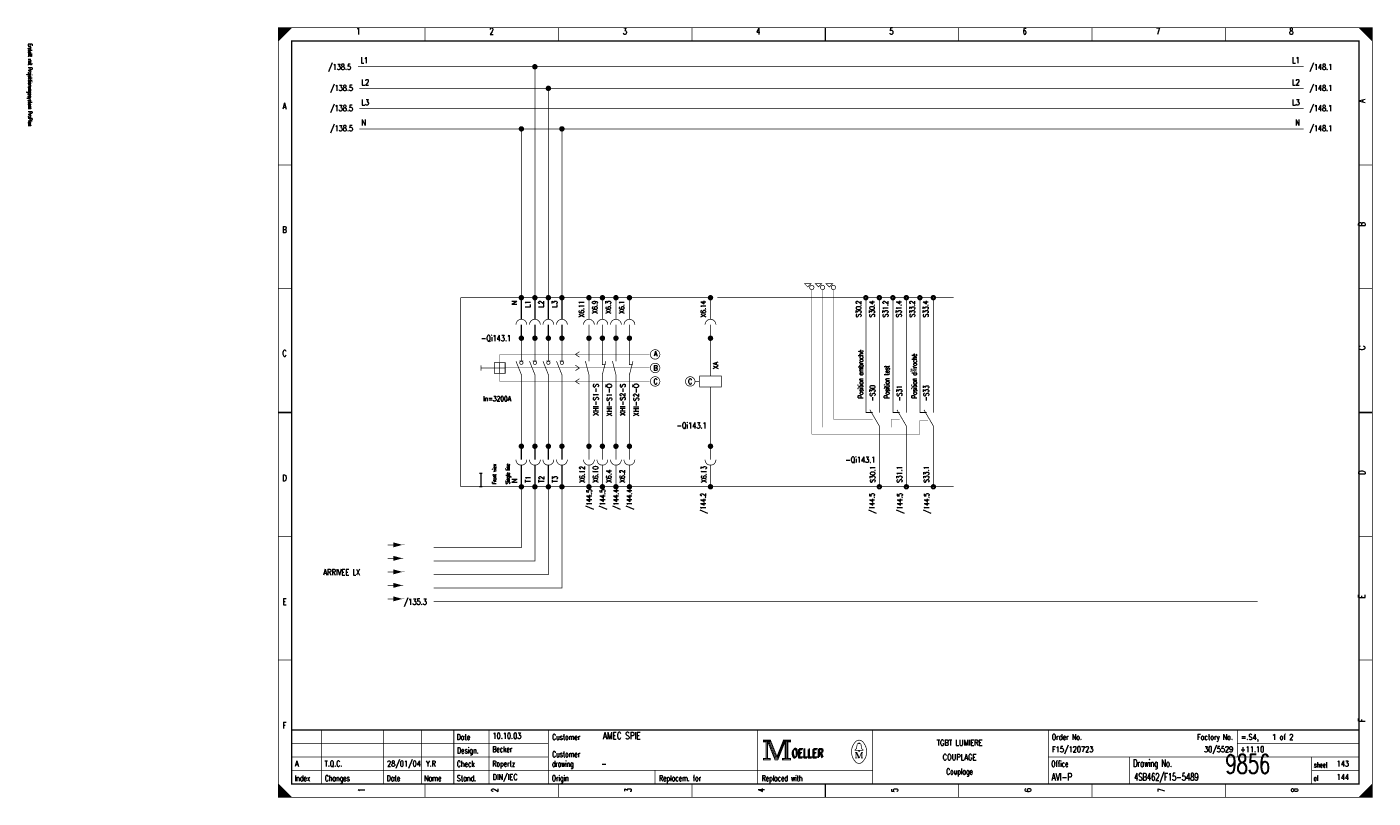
# Model space of a CAD drawing. Header units: centimetres. Extents: x 0 to 491, y -1040 to 69.
# Tile 86 of 181: x 141 to 191, y -560 to -531. Entities that reach past the tile are written whole.
import ezdxf
from ezdxf.enums import TextEntityAlignment as Align

# ---------------------------------------------------------------- set-up
doc = ezdxf.new("R2010")
doc.units = ezdxf.units.CM
doc.header["$MEASUREMENT"] = 0
doc.linetypes.add('GESTRICHELT', pattern=[3.75, 3, -0.75])
doc.linetypes.add('STRICH-PUNKT', pattern=[4.7, 3, -0.75, 0.2, -0.75])
doc.layers.get('0').update_dxf_attribs({"color": 9, "linetype": 'CONTINUOUS'})
doc.styles.get("Standard").update_dxf_attribs({"font": 'romans.shx', "bigfont": 'TXT.shx'})

# ---------------------------------------------------------------- blocks, each defined once
blk = doc.blocks.new('BCIRCLE_FILLED')
at = {"color": 0, "linetype": 'Continuous', "const_width": 1, "flags": 128}
blk.add_lwpolyline([(0.5, 0, 1), (-0.5, 0, 1)], format="xyb", close=True, dxfattribs=at)

msp = doc.modelspace()

# ---------------------------------------------------------------- linework, layer by layer
at = {"color": 0, "const_width": 0.025, "flags": 128}
for points in [[(150, -545.75), (150, -531.5), (190.5, -531.5), (190.5, -560), (150, -560), (150, -545.75)], [(150, -531.5), (150.5, -531.5), (150, -532), (150, -531.5)], [(150.025, -531.5), (150.025, -531.975), (150.05, -531.95), (150.05, -531.5), (150.075, -531.5), (150.075, -531.925), (150.1, -531.9), (150.1, -531.5), (150.125, -531.5), (150.125, -531.875), (150.15, -531.85), (150.15, -531.5), (150.175, -531.5), (150.175, -531.825), (150.2, -531.8)], [(150.2, -531.8), (150.2, -531.5), (150.225, -531.5), (150.225, -531.775), (150.25, -531.75), (150.25, -531.5), (150.275, -531.5), (150.275, -531.725), (150.3, -531.7), (150.3, -531.5), (150.325, -531.5), (150.325, -531.675), (150.35, -531.65), (150.35, -531.5), (150.375, -531.5)], [(150.375, -531.5), (150.375, -531.625), (150.4, -531.6), (150.4, -531.5), (150.425, -531.5), (150.425, -531.575), (150.45, -531.55), (150.45, -531.5), (150.475, -531.5), (150.475, -531.525)], [(190, -531.5), (190.5, -532), (190.475, -531.975), (190.475, -531.5), (190.45, -531.5), (190.45, -531.95), (190.425, -531.925), (190.425, -531.5), (190.4, -531.5), (190.4, -531.9), (190.375, -531.875), (190.375, -531.5), (190.35, -531.5), (190.35, -531.85), (190.325, -531.825)], [(190.15, -531.65), (190.15, -531.5), (190.125, -531.5), (190.125, -531.625), (190.1, -531.6), (190.1, -531.5), (190.075, -531.5), (190.075, -531.575), (190.05, -531.55), (190.05, -531.5), (190.025, -531.5), (190.025, -531.525)], [(190.325, -531.825), (190.325, -531.5), (190.3, -531.5), (190.3, -531.8), (190.275, -531.775), (190.275, -531.5), (190.25, -531.5), (190.25, -531.75), (190.225, -531.725), (190.225, -531.5), (190.2, -531.5), (190.2, -531.7), (190.175, -531.675), (190.175, -531.5), (190.15, -531.5)], [(187.95, -532.95), (152.95, -532.95)], [(159.5, -532.95), (159.5, -541.5)], [(187.95, -533.75), (153, -533.75)], [(160, -533.75), (160, -541.5)], [(187.95, -534.5), (153, -534.5)], [(187.95, -535.25), (153, -535.25)], [(159, -535.25), (159, -541.5)], [(160.5, -535.25), (160.5, -541.5)], [(169.6, -541.1), (169.725, -540.975), (169.475, -540.975), (169.6, -541.1)], [(170, -541.1), (170.125, -540.975), (169.875, -540.975), (170, -541.1)], [(170.4, -541.1), (170.525, -540.975), (170.275, -540.975), (170.4, -541.1)], [(158.2, -543.9), (158.2, -544.3), (158.2, -544.1), (158, -544.1), (158.4, -544.1)], [(161.37, -543.85), (161.5, -544.35), (161.5, -545.1)], [(162.125, -543.85), (161.995, -544.35), (161.995, -545.1)], [(162, -543.85), (162, -543.975), (162.125, -543.975)], [(162.37, -543.85), (162.5, -544.35), (162.5, -545.1)], [(163.13, -543.85), (163, -544.35), (163, -545.1)], [(163, -543.85), (163, -543.975), (163.125, -543.975)], [(166, -544.4), (166.4, -544.4), (166.4, -544.8), (165.6, -544.8), (165.6, -544.4), (166, -544.4)], [(171.75, -545.5), (171.75, -545.75), (172, -545.75)], [(172.75, -545.5), (172.75, -545.75), (173, -545.75)], [(173.75, -545.5), (173.75, -545.75), (174, -545.75)], [(172.25, -546.5), (172.25, -546.25), (171.9, -545.65)], [(173.25, -546.5), (173.25, -546.25), (172.9, -545.65)], [(174.25, -546.5), (174.25, -546.25), (173.9, -545.65)], [(155.75, -550.75), (159, -550.75), (159, -548.5)], [(155.75, -551.25), (159.5, -551.25), (159.5, -548.5)], [(155.75, -551.75), (160, -551.75), (160, -548.5)], [(155.75, -552.25), (160.5, -552.25), (160.5, -548.5)], [(154.55, -550.65), (154.275, -550.575), (154.275, -550.725), (154.55, -550.65), (154.275, -550.6), (154.275, -550.625), (154.55, -550.65), (154.275, -550.675), (154.275, -550.7), (154.55, -550.65)], [(154.55, -551.15), (154.275, -551.075), (154.275, -551.225), (154.55, -551.15), (154.275, -551.1), (154.275, -551.125), (154.55, -551.15), (154.275, -551.175), (154.275, -551.2), (154.55, -551.15)], [(154.55, -551.65), (154.275, -551.575), (154.275, -551.725), (154.55, -551.65), (154.275, -551.6), (154.275, -551.625), (154.55, -551.65), (154.275, -551.675), (154.275, -551.7), (154.55, -551.65)], [(154.55, -552.15), (154.275, -552.075), (154.275, -552.225), (154.55, -552.15), (154.275, -552.1), (154.275, -552.125), (154.55, -552.15), (154.275, -552.175), (154.275, -552.2), (154.55, -552.15)], [(154.55, -552.65), (154.275, -552.575), (154.275, -552.725), (154.55, -552.65), (154.275, -552.6), (154.275, -552.625), (154.55, -552.65), (154.275, -552.675), (154.275, -552.7), (154.55, -552.65)], [(167.95, -557.88), (167.95, -557.95), (168.05, -557.95), (168.05, -558.55), (167.95, -558.55), (167.95, -558.62), (168.22, -558.62), (168.22, -558.55), (168.12, -558.55), (168.12, -557.95), (168.22, -557.95), (168.22, -557.88), (167.95, -557.88)], [(168.07, -557.93), (168.07, -558.57), (168.1, -558.57), (168.1, -557.93)], [(168.12, -557.95), (168.39, -558.62), (168.49, -558.62), (168.76, -557.95)], [(168.18, -557.95), (168.42, -558.54), (168.46, -558.54)], [(168.22, -557.88), (168.46, -558.48), (168.7, -557.88)], [(168.22, -557.95), (168.44, -558.51), (168.47, -558.51)], [(168.46, -558.58), (168.49, -558.58), (168.74, -557.95)], [(168.46, -558.54), (168.48, -558.54), (168.72, -557.95)], [(168.76, -557.95), (168.76, -558.55), (168.66, -558.55), (168.66, -558.62), (168.71, -558.62)], [(168.7, -557.88), (168.7, -557.95), (168.8, -557.95), (168.8, -558.55), (168.7, -558.55), (168.7, -558.62), (168.97, -558.62), (168.97, -558.55), (168.87, -558.55), (168.87, -557.95), (168.97, -557.95), (168.97, -557.88), (168.7, -557.88)], [(168.78, -557.93), (168.78, -558.57), (168.83, -558.57), (168.83, -557.93), (168.85, -557.93), (168.85, -558.57)], [(171.48, -558.26), (171.35, -558.26), (171.35, -558.24), (171.4, -558.2), (171.43, -558.04)], [(171.48, -558.01), (171.48, -557.98), (171.52, -557.98), (171.52, -558.01)], [(171.52, -558.26), (171.65, -558.26), (171.65, -558.24), (171.6, -558.2), (171.57, -558.04)], [(171.39, -558.33), (171.39, -558.54), (171.35, -558.54)], [(171.39, -558.33), (171.48, -558.54), (171.51, -558.54)], [(150, -559.5), (150, -560), (150.5, -560), (150, -559.5), (150.025, -559.525), (150.025, -560), (150.05, -560), (150.05, -559.55), (150.075, -559.575), (150.075, -560), (150.1, -560), (150.1, -559.6), (150.125, -559.625), (150.125, -560), (150.15, -560)], [(190.475, -559.525), (190.475, -560), (190.45, -560), (190.45, -559.55), (190.425, -559.575), (190.425, -560), (190.4, -560), (190.4, -559.6), (190.375, -559.625), (190.375, -560), (190.35, -560), (190.35, -559.65), (190.325, -559.675), (190.325, -560), (190.3, -560)], [(150.15, -560), (150.15, -559.65), (150.175, -559.675), (150.175, -560), (150.2, -560), (150.2, -559.7), (150.225, -559.725), (150.225, -560), (150.25, -560), (150.25, -559.75), (150.275, -559.775), (150.275, -560), (150.3, -560), (150.3, -559.8), (150.325, -559.825)], [(150.325, -559.825), (150.325, -560), (150.35, -560), (150.35, -559.85), (150.375, -559.875), (150.375, -560), (150.4, -560), (150.4, -559.9), (150.425, -559.925), (150.425, -560), (150.45, -560), (150.45, -559.95), (150.475, -559.975)], [(190.125, -559.875), (190.125, -560), (190.1, -560), (190.1, -559.9), (190.075, -559.925), (190.075, -560), (190.05, -560), (190.05, -559.95), (190.025, -559.975), (190.025, -560)], [(190.3, -560), (190.3, -559.7), (190.275, -559.725), (190.275, -560), (190.25, -560), (190.25, -559.75), (190.225, -559.775), (190.225, -560), (190.2, -560), (190.2, -559.8), (190.175, -559.825), (190.175, -560), (190.15, -560), (190.15, -559.85), (190.125, -559.875)]]:
    msp.add_lwpolyline(points, dxfattribs=at)
at = {"color": 0, "flags": 128}
for points, const_width in [([(150, -531.5), (190.5, -531.5), (190.5, -560), (150, -560)], 0.025), ([(150.5, -532), (190, -532), (190, -559.5), (150.5, -559.5)], 0.05), ([(150.5, -532), (190, -532), (190, -559.5), (150.5, -559.5)], 0.025), ([(158, -544.3), (158.4, -544.3), (158.4, -543.9), (158, -543.9)], 0.025), ([(167.97, -557.9), (168.2, -557.9), (168.2, -557.93), (167.97, -557.93)], 0.025), ([(168.72, -557.9), (168.95, -557.9), (168.95, -557.93), (168.72, -557.93)], 0.025), ([(171.48, -558.26), (171.52, -558.26), (171.52, -558.29), (171.48, -558.29)], 0.025), ([(167.97, -558.57), (168.2, -558.57), (168.2, -558.6), (167.97, -558.6)], 0.025), ([(168.68, -558.57), (168.95, -558.57), (168.95, -558.6), (168.68, -558.6)], 0.025)]:
    msp.add_lwpolyline(points, close=True, dxfattribs=dict(at, const_width=const_width))
at = {"color": 0}
for points, const_width in [([(155.438, -531.5), (155.438, -532)], 0.025), ([(160.375, -531.5), (160.375, -532)], 0.025), ([(165.312, -531.5), (165.312, -532)], 0.025), ([(170.25, -532), (170.25, -531.5)], 0.05), ([(170.25, -531.5), (170.25, -532)], 0.025), ([(175.188, -531.5), (175.188, -532)], 0.025), ([(180.125, -531.5), (180.125, -532)], 0.025), ([(185.062, -531.5), (185.062, -532)], 0.025), ([(150, -536.583), (150.5, -536.583)], 0.025), ([(190.5, -536.583), (190, -536.583)], 0.025), ([(150, -541.167), (150.5, -541.167)], 0.025), ([(159, -541.5), (159, -542.3)], 0.05), ([(159, -541.5), (159, -542.3)], 0.025), ([(159.5, -541.5), (159.5, -542.3)], 0.05), ([(159.5, -541.5), (159.5, -542.3)], 0.025), ([(160, -541.5), (160, -542.3)], 0.05), ([(160, -541.5), (160, -542.3)], 0.025), ([(160.5, -541.5), (160.5, -542.3)], 0.05), ([(160.5, -541.5), (160.5, -542.3)], 0.025), ([(161.5, -541.5), (161.5, -542.3)], 0.025), ([(162, -541.5), (162, -542.3)], 0.025), ([(162.5, -541.5), (162.5, -542.3)], 0.025), ([(163, -541.5), (163, -542.3)], 0.025), ([(166, -541.5), (166, -542.3)], 0.025), ([(171.75, -545.5), (171.75, -541.5)], 0.025), ([(172.25, -545.5), (172.25, -541.5)], 0.025), ([(172.75, -545.5), (172.75, -541.5)], 0.025), ([(173.25, -545.5), (173.25, -541.5)], 0.025), ([(173.75, -545.5), (173.75, -541.5)], 0.025), ([(174.25, -545.5), (174.25, -541.5)], 0.025), ([(190.5, -541.167), (190, -541.167)], 0.025), ([(159, -543), (159, -542.5)], 0.05), ([(159, -542.5), (159, -543)], 0.025), ([(159.5, -543), (159.5, -542.5)], 0.05), ([(159.5, -542.5), (159.5, -543)], 0.025), ([(160, -543), (160, -542.5)], 0.05), ([(160, -542.5), (160, -543)], 0.025), ([(160.5, -543), (160.5, -542.5)], 0.05), ([(160.5, -542.5), (160.5, -543)], 0.025), ([(161.5, -542.5), (161.5, -543)], 0.025), ([(162, -542.5), (162, -543)], 0.025), ([(162.5, -542.5), (162.5, -543)], 0.025), ([(163, -542.5), (163, -543)], 0.025), ([(166, -542.5), (166, -543)], 0.025), ([(159, -543), (159, -543.84)], 0.025), ([(159.5, -543), (159.5, -543.84)], 0.025), ([(160, -543), (160, -543.84)], 0.025), ([(160.5, -543), (160.5, -543.84)], 0.025), ([(161.5, -543.85), (161.5, -543.05)], 0.025), ([(162, -543.95), (162, -543.05)], 0.025), ([(162.5, -543.85), (162.5, -543.05)], 0.025), ([(163, -543.95), (163, -543.05)], 0.025), ([(166, -543), (166, -544.4)], 0.025), ([(161, -543.6), (161.15, -543.5)], 0.025), ([(161, -543.6), (161.15, -543.7)], 0.025), ([(157.5, -544), (157.5, -544.2)], 0.025), ([(159, -544.35), (158.8, -543.85)], 0.025), ([(158.921, -543.846), (159.071, -543.846)], 0.025), ([(159.5, -544.35), (159.3, -543.85)], 0.025), ([(159.421, -543.846), (159.571, -543.846)], 0.025), ([(160, -544.35), (159.8, -543.85)], 0.025), ([(159.921, -543.846), (160.071, -543.846)], 0.025), ([(160.5, -544.35), (160.3, -543.85)], 0.025), ([(160.421, -543.846), (160.571, -543.846)], 0.025), ([(161.15, -544.1), (161, -544)], 0.025), ([(161.15, -544.1), (161, -544.2)], 0.025), ([(159, -544.35), (159, -544.45)], 0.025), ([(159, -546.95), (159, -544.35)], 0.025), ([(159.5, -546.95), (159.5, -544.35)], 0.025), ([(159.5, -544.35), (159.5, -544.45)], 0.025), ([(160, -544.35), (160, -544.45)], 0.025), ([(160, -546.95), (160, -544.35)], 0.025), ([(160.5, -544.35), (160.5, -544.45)], 0.025), ([(160.5, -546.95), (160.5, -544.35)], 0.025), ([(161, -544.6), (161.15, -544.5)], 0.025), ([(161, -544.6), (161.15, -544.7)], 0.025), ([(161.5, -545.1), (161.5, -546.95)], 0.025), ([(162, -545.1), (162, -546.95)], 0.025), ([(162.5, -545.1), (162.5, -546.95)], 0.025), ([(163, -545.1), (163, -546.95)], 0.025), ([(166, -546.95), (166, -544.8)], 0.025), ([(172.25, -545.5), (172.25, -545.75)], 0.025), ([(173.25, -545.5), (173.25, -545.75)], 0.025), ([(174.25, -545.5), (174.25, -545.75)], 0.025), ([(150.5, -545.75), (150, -545.75)], 0.05), ([(150, -545.75), (150.5, -545.75)], 0.025), ([(190, -545.75), (190.5, -545.75)], 0.05), ([(190.5, -545.75), (190, -545.75)], 0.025), ([(172.25, -546.5), (172.25, -548.5)], 0.025), ([(173.25, -546.5), (173.25, -548.5)], 0.025), ([(174.25, -546.5), (174.25, -548.5)], 0.025), ([(159, -547), (159, -547.5)], 0.05), ([(159, -547.5), (159, -547.05)], 0.025), ([(159.5, -547), (159.5, -547.5)], 0.05), ([(159.5, -547.5), (159.5, -547.05)], 0.025), ([(160, -547), (160, -547.5)], 0.05), ([(160, -547.5), (160, -547.05)], 0.025), ([(160.5, -547), (160.5, -547.5)], 0.05), ([(160.5, -547.5), (160.5, -547.05)], 0.025), ([(161.5, -547.5), (161.5, -547.05)], 0.025), ([(162, -547.5), (162, -547.05)], 0.025), ([(162.5, -547.5), (162.5, -547.05)], 0.025), ([(163, -547.5), (163, -547.05)], 0.025), ([(166, -547.5), (166, -547.05)], 0.025), ([(157.5, -548), (157.45, -548)], 0.05), ([(157.5, -548.5), (157.5, -548)], 0.05), ([(157.5, -548), (157.55, -548)], 0.05), ([(159, -547.7), (159, -548.5)], 0.05), ([(159, -547.7), (159, -548.5)], 0.025), ([(159.5, -547.7), (159.5, -548.5)], 0.05), ([(159.5, -547.7), (159.5, -548.5)], 0.025), ([(160, -547.7), (160, -548.5)], 0.05), ([(160, -547.7), (160, -548.5)], 0.025), ([(160.5, -547.7), (160.5, -548.5)], 0.05), ([(160.5, -547.7), (160.5, -548.5)], 0.025), ([(161.5, -547.7), (161.5, -548.5)], 0.025), ([(162, -547.7), (162, -548.5)], 0.025), ([(162.5, -547.7), (162.5, -548.5)], 0.025), ([(163, -547.7), (163, -548.5)], 0.025), ([(166, -547.7), (166, -548.5)], 0.025), ([(157.5, -548.5), (157.45, -548.5)], 0.05), ([(157.5, -548.5), (157.55, -548.5)], 0.05), ([(150, -550.333), (150.5, -550.333)], 0.025), ([(190.5, -550.333), (190, -550.333)], 0.025), ([(154.05, -550.65), (154.55, -550.65)], 0.025), ([(154.05, -551.15), (154.55, -551.15)], 0.025), ([(154.05, -551.65), (154.55, -551.65)], 0.025), ([(154.05, -552.15), (154.55, -552.15)], 0.025), ([(154.05, -552.65), (154.55, -552.65)], 0.025), ([(150, -554.917), (150.5, -554.917)], 0.025), ([(190.5, -554.917), (190, -554.917)], 0.025), ([(190, -557.5), (150.5, -557.5)], 0.05), ([(151.6, -559.5), (151.6, -557.5)], 0.025), ([(153.9, -559.5), (153.9, -557.5)], 0.025), ([(155.3, -559.5), (155.3, -557.5)], 0.025), ([(156.5, -557.5), (156.5, -559.5)], 0.025), ([(157.8, -557.5), (157.8, -559.5)], 0.025), ([(160, -557.5), (160, -559.5)], 0.025), ([(167.75, -557.5), (167.75, -559.5)], 0.025), ([(172, -557.5), (172, -559.5)], 0.025), ([(178.5, -557.5), (178.5, -559.5)], 0.025), ([(185.5, -557.5), (185.5, -558.5)], 0.025), ([(150.5, -558), (160, -558)], 0.025), ([(168.15, -557.95), (168.4, -558.58)], 0.025), ([(168.47, -558.51), (168.7, -557.94)], 0.025), ([(171.46, -558.01), (171.55, -558.01)], 0.025), ([(185.5, -558), (190, -558)], 0.025), ([(150.5, -558.5), (160, -558.5)], 0.025), ([(171.35, -558.33), (171.42, -558.33)], 0.025), ([(171.39, -558.54), (171.43, -558.54)], 0.025), ([(171.42, -558.33), (171.51, -558.54)], 0.025), ([(171.51, -558.54), (171.59, -558.33)], 0.025), ([(171.65, -558.54), (171.57, -558.54)], 0.025), ([(171.59, -558.54), (171.59, -558.33)], 0.025), ([(171.59, -558.33), (171.65, -558.33)], 0.025), ([(171.61, -558.33), (171.61, -558.54)], 0.025), ([(178.5, -558.5), (190, -558.5)], 0.025), ([(181.5, -558.5), (181.5, -559.5)], 0.025), ([(188.25, -558.5), (188.25, -559.5)], 0.025), ([(150.5, -559), (172, -559)], 0.025), ([(163.95, -559), (163.95, -559.5)], 0.025), ([(168.4, -558.58), (168.46, -558.58)], 0.025), ([(188.25, -559), (190, -559)], 0.025), ([(155.438, -560), (155.438, -559.5)], 0.025), ([(160.375, -560), (160.375, -559.5)], 0.025), ([(165.312, -560), (165.312, -559.5)], 0.025), ([(170.25, -559.5), (170.25, -560)], 0.05), ([(170.25, -560), (170.25, -559.5)], 0.025), ([(175.188, -560), (175.188, -559.5)], 0.025), ([(180.125, -560), (180.125, -559.5)], 0.025), ([(185.062, -560), (185.062, -559.5)], 0.025), ([(190.5, -559.5), (190, -560)], 0.025), ([(150.475, -560), (150.475, -559.975)], 0.025)]:
    msp.add_lwpolyline(points, dxfattribs=dict(at, const_width=const_width))
at = {"color": 0, "flags": 128}
for points, const_width in [([(169.829, -541.12, 1), (169.671, -541.12, 1)], 0.025), ([(170.229, -541.12, 1), (170.071, -541.12, 1)], 0.025), ([(170.629, -541.12, 1), (170.471, -541.12, 1)], 0.025), ([(159.075, -541.5, 1), (158.925, -541.5, 1)], 0.05), ([(159.075, -541.5, 1), (158.925, -541.5, 1)], 0.05), ([(159.05, -541.5, 1), (158.95, -541.5, 1)], 0.05), ([(159.05, -541.5, 1), (158.95, -541.5, 1)], 0.05), ([(159.025, -541.5, 1), (158.975, -541.5, 1)], 0.05), ([(159.025, -541.5, 1), (158.975, -541.5, 1)], 0.05), ([(159.575, -541.5, 1), (159.425, -541.5, 1)], 0.05), ([(159.575, -541.5, 1), (159.425, -541.5, 1)], 0.05), ([(159.55, -541.5, 1), (159.45, -541.5, 1)], 0.05), ([(159.55, -541.5, 1), (159.45, -541.5, 1)], 0.05), ([(159.525, -541.5, 1), (159.475, -541.5, 1)], 0.05), ([(159.525, -541.5, 1), (159.475, -541.5, 1)], 0.05), ([(160.075, -541.5, 1), (159.925, -541.5, 1)], 0.05), ([(160.075, -541.5, 1), (159.925, -541.5, 1)], 0.05), ([(160.05, -541.5, 1), (159.95, -541.5, 1)], 0.05), ([(160.05, -541.5, 1), (159.95, -541.5, 1)], 0.05), ([(160.025, -541.5, 1), (159.975, -541.5, 1)], 0.05), ([(160.025, -541.5, 1), (159.975, -541.5, 1)], 0.05), ([(160.575, -541.5, 1), (160.425, -541.5, 1)], 0.05), ([(160.575, -541.5, 1), (160.425, -541.5, 1)], 0.05), ([(160.55, -541.5, 1), (160.45, -541.5, 1)], 0.05), ([(160.55, -541.5, 1), (160.45, -541.5, 1)], 0.05), ([(160.525, -541.5, 1), (160.475, -541.5, 1)], 0.05), ([(160.525, -541.5, 1), (160.475, -541.5, 1)], 0.05), ([(161.575, -541.5, 1), (161.425, -541.5, 1)], 0.05), ([(161.55, -541.5, 1), (161.45, -541.5, 1)], 0.05), ([(161.525, -541.5, 1), (161.475, -541.5, 1)], 0.05), ([(162.075, -541.5, 1), (161.925, -541.5, 1)], 0.05), ([(162.05, -541.5, 1), (161.95, -541.5, 1)], 0.05), ([(162.025, -541.5, 1), (161.975, -541.5, 1)], 0.05), ([(162.575, -541.5, 1), (162.425, -541.5, 1)], 0.05), ([(162.55, -541.5, 1), (162.45, -541.5, 1)], 0.05), ([(162.525, -541.5, 1), (162.475, -541.5, 1)], 0.05), ([(163.075, -541.5, 1), (162.925, -541.5, 1)], 0.05), ([(163.05, -541.5, 1), (162.95, -541.5, 1)], 0.05), ([(163.025, -541.5, 1), (162.975, -541.5, 1)], 0.05), ([(166.075, -541.5, 1), (165.925, -541.5, 1)], 0.05), ([(166.05, -541.5, 1), (165.95, -541.5, 1)], 0.05), ([(166.025, -541.5, 1), (165.975, -541.5, 1)], 0.05), ([(171.825, -541.5, 1), (171.675, -541.5, 1)], 0.05), ([(171.8, -541.5, 1), (171.7, -541.5, 1)], 0.05), ([(172.325, -541.5, 1), (172.175, -541.5, 1)], 0.05), ([(172.3, -541.5, 1), (172.2, -541.5, 1)], 0.05), ([(172.825, -541.5, 1), (172.675, -541.5, 1)], 0.05), ([(172.8, -541.5, 1), (172.7, -541.5, 1)], 0.05), ([(173.325, -541.5, 1), (173.175, -541.5, 1)], 0.05), ([(173.3, -541.5, 1), (173.2, -541.5, 1)], 0.05), ([(173.825, -541.5, 1), (173.675, -541.5, 1)], 0.05), ([(173.8, -541.5, 1), (173.7, -541.5, 1)], 0.05), ([(174.325, -541.5, 1), (174.175, -541.5, 1)], 0.05), ([(174.3, -541.5, 1), (174.2, -541.5, 1)], 0.05), ([(159.075, -543, 1), (158.925, -543, 1)], 0.05), ([(159.05, -543, 1), (158.95, -543, 1)], 0.05), ([(159.025, -543, 1), (158.975, -543, 1)], 0.05), ([(159.575, -543, 1), (159.425, -543, 1)], 0.05), ([(159.55, -543, 1), (159.45, -543, 1)], 0.05), ([(159.525, -543, 1), (159.475, -543, 1)], 0.05), ([(160.075, -543, 1), (159.925, -543, 1)], 0.05), ([(160.05, -543, 1), (159.95, -543, 1)], 0.05), ([(160.025, -543, 1), (159.975, -543, 1)], 0.05), ([(160.575, -543, 1), (160.425, -543, 1)], 0.05), ([(160.55, -543, 1), (160.45, -543, 1)], 0.05), ([(160.525, -543, 1), (160.475, -543, 1)], 0.05), ([(161.575, -543, 1), (161.425, -543, 1)], 0.05), ([(161.55, -543, 1), (161.45, -543, 1)], 0.05), ([(161.525, -543, 1), (161.475, -543, 1)], 0.05), ([(162.075, -543, 1), (161.925, -543, 1)], 0.05), ([(162.05, -543, 1), (161.95, -543, 1)], 0.05), ([(162.025, -543, 1), (161.975, -543, 1)], 0.05), ([(162.575, -543, 1), (162.425, -543, 1)], 0.05), ([(162.55, -543, 1), (162.45, -543, 1)], 0.05), ([(162.525, -543, 1), (162.475, -543, 1)], 0.05), ([(163.075, -543, 1), (162.925, -543, 1)], 0.05), ([(163.05, -543, 1), (162.95, -543, 1)], 0.05), ([(163.025, -543, 1), (162.975, -543, 1)], 0.05), ([(166.075, -543, 1), (165.925, -543, 1)], 0.05), ([(166.05, -543, 1), (165.95, -543, 1)], 0.05), ([(166.025, -543, 1), (165.975, -543, 1)], 0.05), ([(164.126, -543.6, 1), (163.774, -543.6, 1)], 0.025), ([(159.06, -543.91, 1), (158.94, -543.91, 1)], 0.025), ([(159.56, -543.91, 1), (159.44, -543.91, 1)], 0.025), ([(160.06, -543.91, 1), (159.94, -543.91, 1)], 0.025), ([(160.56, -543.91, 1), (160.44, -543.91, 1)], 0.025), ([(164.126, -544.1, 1), (163.774, -544.1, 1)], 0.025), ([(164.126, -544.6, 1), (163.774, -544.6, 1)], 0.025), ([(165.425, -544.6, 1), (165.075, -544.6, 1)], 0.025), ([(159.075, -547, 1), (158.925, -547, 1)], 0.05), ([(159.05, -547, 1), (158.95, -547, 1)], 0.05), ([(159.025, -547, 1), (158.975, -547, 1)], 0.05), ([(159.575, -547, 1), (159.425, -547, 1)], 0.05), ([(159.55, -547, 1), (159.45, -547, 1)], 0.05), ([(159.525, -547, 1), (159.475, -547, 1)], 0.05), ([(160.075, -547, 1), (159.925, -547, 1)], 0.05), ([(160.05, -547, 1), (159.95, -547, 1)], 0.05), ([(160.025, -547, 1), (159.975, -547, 1)], 0.05), ([(160.575, -547, 1), (160.425, -547, 1)], 0.05), ([(160.55, -547, 1), (160.45, -547, 1)], 0.05), ([(160.525, -547, 1), (160.475, -547, 1)], 0.05), ([(161.575, -547, 1), (161.425, -547, 1)], 0.05), ([(161.55, -547, 1), (161.45, -547, 1)], 0.05), ([(161.525, -547, 1), (161.475, -547, 1)], 0.05), ([(162.075, -547, 1), (161.925, -547, 1)], 0.05), ([(162.05, -547, 1), (161.95, -547, 1)], 0.05), ([(162.025, -547, 1), (161.975, -547, 1)], 0.05), ([(162.575, -547, 1), (162.425, -547, 1)], 0.05), ([(162.55, -547, 1), (162.45, -547, 1)], 0.05), ([(162.525, -547, 1), (162.475, -547, 1)], 0.05), ([(163.075, -547, 1), (162.925, -547, 1)], 0.05), ([(163.05, -547, 1), (162.95, -547, 1)], 0.05), ([(163.025, -547, 1), (162.975, -547, 1)], 0.05), ([(166.075, -547, 1), (165.925, -547, 1)], 0.05), ([(166.05, -547, 1), (165.95, -547, 1)], 0.05), ([(166.025, -547, 1), (165.975, -547, 1)], 0.05), ([(159.075, -548.5, 1), (158.925, -548.5, 1)], 0.05), ([(159.075, -548.5, 1), (158.925, -548.5, 1)], 0.05), ([(159.05, -548.5, 1), (158.95, -548.5, 1)], 0.05), ([(159.05, -548.5, 1), (158.95, -548.5, 1)], 0.05), ([(159.025, -548.5, 1), (158.975, -548.5, 1)], 0.05), ([(159.025, -548.5, 1), (158.975, -548.5, 1)], 0.05), ([(159.575, -548.5, 1), (159.425, -548.5, 1)], 0.05), ([(159.575, -548.5, 1), (159.425, -548.5, 1)], 0.05), ([(159.55, -548.5, 1), (159.45, -548.5, 1)], 0.05), ([(159.55, -548.5, 1), (159.45, -548.5, 1)], 0.05), ([(159.525, -548.5, 1), (159.475, -548.5, 1)], 0.05), ([(159.525, -548.5, 1), (159.475, -548.5, 1)], 0.05), ([(160.075, -548.5, 1), (159.925, -548.5, 1)], 0.05), ([(160.075, -548.5, 1), (159.925, -548.5, 1)], 0.05), ([(160.05, -548.5, 1), (159.95, -548.5, 1)], 0.05), ([(160.05, -548.5, 1), (159.95, -548.5, 1)], 0.05), ([(160.025, -548.5, 1), (159.975, -548.5, 1)], 0.05), ([(160.025, -548.5, 1), (159.975, -548.5, 1)], 0.05), ([(160.575, -548.5, 1), (160.425, -548.5, 1)], 0.05), ([(160.575, -548.5, 1), (160.425, -548.5, 1)], 0.05), ([(160.55, -548.5, 1), (160.45, -548.5, 1)], 0.05), ([(160.55, -548.5, 1), (160.45, -548.5, 1)], 0.05), ([(160.525, -548.5, 1), (160.475, -548.5, 1)], 0.05), ([(160.525, -548.5, 1), (160.475, -548.5, 1)], 0.05), ([(161.575, -548.5, 1), (161.425, -548.5, 1)], 0.05), ([(161.55, -548.5, 1), (161.45, -548.5, 1)], 0.05), ([(161.525, -548.5, 1), (161.475, -548.5, 1)], 0.05), ([(162.075, -548.5, 1), (161.925, -548.5, 1)], 0.05), ([(162.05, -548.5, 1), (161.95, -548.5, 1)], 0.05), ([(162.025, -548.5, 1), (161.975, -548.5, 1)], 0.05), ([(162.575, -548.5, 1), (162.425, -548.5, 1)], 0.05), ([(162.55, -548.5, 1), (162.45, -548.5, 1)], 0.05), ([(162.525, -548.5, 1), (162.475, -548.5, 1)], 0.05), ([(163.075, -548.5, 1), (162.925, -548.5, 1)], 0.05), ([(163.05, -548.5, 1), (162.95, -548.5, 1)], 0.05), ([(163.025, -548.5, 1), (162.975, -548.5, 1)], 0.05), ([(166.075, -548.5, 1), (165.925, -548.5, 1)], 0.05), ([(166.05, -548.5, 1), (165.95, -548.5, 1)], 0.05), ([(166.025, -548.5, 1), (165.975, -548.5, 1)], 0.05), ([(172.325, -548.5, 1), (172.175, -548.5, 1)], 0.05), ([(172.3, -548.5, 1), (172.2, -548.5, 1)], 0.05), ([(173.325, -548.5, 1), (173.175, -548.5, 1)], 0.05), ([(173.3, -548.5, 1), (173.2, -548.5, 1)], 0.05), ([(174.325, -548.5, 1), (174.175, -548.5, 1)], 0.05), ([(174.3, -548.5, 1), (174.2, -548.5, 1)], 0.05)]:
    msp.add_lwpolyline(points, format="xyb", close=True, dxfattribs=dict(at, const_width=const_width))
at = {"color": 0, "linetype": 'STRICH-PUNKT', "const_width": 0.025}
for points in [[(156.75, -541.5), (157, -541.5)], [(156.75, -541.5), (156.75, -548.5)], [(157, -541.5), (166, -541.5)], [(166.25, -541.5), (167.25, -541.5)], [(167.25, -541.5), (168.25, -541.5)], [(168.25, -541.5), (169.25, -541.5)], [(169.25, -541.5), (170.25, -541.5)], [(170.25, -541.5), (171.25, -541.5)], [(171, -541.5), (173.75, -541.5)], [(173.75, -541.5), (175, -541.5)], [(156.75, -548.5), (157, -548.5)], [(157, -548.5), (166.25, -548.5)], [(166.25, -548.5), (167.25, -548.5)], [(167.25, -548.5), (168.25, -548.5)], [(168.25, -548.5), (169.25, -548.5)], [(169.25, -548.5), (170.25, -548.5)], [(170.25, -548.5), (171.25, -548.5)], [(171, -548.5), (173.75, -548.5)], [(173.75, -548.5), (175, -548.5)]]:
    msp.add_lwpolyline(points, dxfattribs=at)
at = {"color": 0, "linetype": 'GESTRICHELT', "const_width": 0.01, "flags": 128}
for points in [[(174.05, -546.05), (173.75, -546.05), (173.75, -546.55), (169.75, -546.55), (169.75, -541.2)], [(173, -546), (172.7, -546), (172.7, -546.3), (170.15, -546.3), (170.15, -541.2)], [(172, -546), (170.55, -546), (170.55, -541.2)], [(158.2, -543.9), (158.2, -543.6), (163.75, -543.6)], [(158.2, -544.3), (158.2, -544.6), (163.75, -544.6)]]:
    msp.add_lwpolyline(points, dxfattribs=at)
at = {"color": 0, "const_width": 0.025, "flags": 128}
for points in [[(159.2, -542.5, 1), (158.8, -542.5, 1)], [(159.2, -542.5, 1), (158.8, -542.5, 1)], [(159.7, -542.5, 1), (159.3, -542.5, 1)], [(159.7, -542.5, 1), (159.3, -542.5, 1)], [(160.2, -542.5, 1), (159.8, -542.5, 1)], [(160.2, -542.5, 1), (159.8, -542.5, 1)], [(160.7, -542.5, 1), (160.3, -542.5, 1)], [(160.7, -542.5, 1), (160.3, -542.5, 1)], [(161.7, -542.5, 1), (161.3, -542.5, 1)], [(162.2, -542.5, 1), (161.8, -542.5, 1)], [(162.7, -542.5, 1), (162.3, -542.5, 1)], [(163.2, -542.5, 1), (162.8, -542.5, 1)], [(166.2, -542.5, 1), (165.8, -542.5, 1)], [(158.8, -547.5, 0.997005), (159.2, -547.501, 0.997005)], [(158.8, -547.5, 0.997005), (159.2, -547.501, 0.997005)], [(159.3, -547.5, 0.997005), (159.7, -547.501, 0.997005)], [(159.3, -547.5, 0.997005), (159.7, -547.501, 0.997005)], [(159.8, -547.5, 0.997005), (160.2, -547.501, 0.997005)], [(159.8, -547.5, 0.997005), (160.2, -547.501, 0.997005)], [(160.3, -547.5, 0.997005), (160.7, -547.501, 0.997005)], [(160.3, -547.5, 0.997005), (160.7, -547.501, 0.997005)], [(161.3, -547.5, 0.997005), (161.7, -547.501, 0.997005)], [(161.8, -547.5, 0.997005), (162.2, -547.501, 0.997005)], [(162.3, -547.5, 0.997005), (162.7, -547.501, 0.997005)], [(162.8, -547.5, 0.997005), (163.2, -547.501, 0.997005)], [(165.8, -547.5, 0.997005), (166.2, -547.501, 0.997005)], [(171.35, -557.961, 0.373815), (171.349, -558.657, 0.373815)], [(171.649, -557.96, 0.530775), (171.351, -557.959, 0.530775)], [(171.46, -558.01, 0.414214), (171.43, -558.04, 0.414214)], [(171.57, -558.04, 0.414214), (171.54, -558.01, 0.414214)], [(171.65, -558.66, 0.378582), (171.646, -557.956, 0.378582)], [(171.35, -558.66, 0.532213), (171.649, -558.661, 0.532213)]]:
    msp.add_lwpolyline(points, format="xyb", dxfattribs=at)
at = {"color": 0, "linetype": 'GESTRICHELT'}
for points, const_width in [([(157.5, -544.1), (158, -544.1)], 0.025), ([(158.4, -544.1), (163.75, -544.1)], 0.01), ([(165.425, -544.6), (165.575, -544.6)], 0.025)]:
    msp.add_lwpolyline(points, dxfattribs=dict(at, const_width=const_width))
at = {"color": 0, "linetype": 'STRICH-PUNKT', "const_width": 0.025, "flags": 128}
msp.add_lwpolyline([(186.25, -552.75), (155.75, -552.75)], dxfattribs=at)

# ---------------------------------------------------------------- block references
at = {"color": 0, "xscale": 0.1, "yscale": 0.1, "zscale": 0.1}
for p in [(159.5, -532.95), (160, -533.75), (159, -535.25), (160.5, -535.25)]:
    msp.add_blockref('BCIRCLE_FILLED', p, dxfattribs=at)

# ---------------------------------------------------------------- texts
at = {"color": 0}
for s, height, width, p in [('1', 0.238, 0.672, (152.965, -531.514)), ('2', 0.238, 0.672, (157.899, -531.514)), ('3', 0.238, 0.672, (162.832, -531.514)), ('4', 0.238, 0.672, (167.766, -531.514)), ('5', 0.238, 0.672, (172.699, -531.514)), ('6', 0.238, 0.672, (177.632, -531.514)), ('7', 0.238, 0.672, (182.566, -531.514)), ('8', 0.238, 0.672, (187.499, -531.514)), ('A', 0.238, 0.76, (150.233, -534.283)), ('B', 0.238, 0.76, (150.233, -538.861)), ('C', 0.238, 0.76, (150.233, -543.439)), ('A', 0.191, 0.76, (163.968, -543.475)), ('B', 0.191, 0.76, (163.968, -544.007)), ('C', 0.191, 0.76, (163.968, -544.504)), ('C', 0.191, 0.76, (165.246, -544.504)), ('D', 0.238, 0.76, (150.233, -548.053)), ('E', 0.238, 0.76, (150.233, -552.632)), ('F', 0.238, 0.76, (150.233, -557.21)), ('TGBT LUMIERE', 0.21431, 0.754667, (175.219, -557.87)), ('COUPLAGE', 0.2143, 0.76, (175.219, -558.403)), ('Couplage', 0.2143, 0.62, (175.219, -558.935))]:
    msp.add_text(s, height=height, dxfattribs=dict(at, width=width)).set_placement(p, align=Align.TOP_CENTER)
for s, height, rotation, width, p in [('Erstellt mit Projektierungssystem ProPlan', 0.14288, 270, 0.622634, (140.702, -532.094)), ('Position embroché', 0.1905, 90, 0.615059, (171.71, -545.23)), ('Position d饕roché', 0.1905, 90, 0.615059, (173.695, -545.23)), ('Position test', 0.1905, 90, 0.619692, (172.679, -545.23)), ('-S30', 0.1905, 90, 0.7, (172.15, -545.337)), ('-S31', 0.1905, 90, 0.7, (173.143, -545.337)), ('-S33', 0.1905, 90, 0.7, (174.137, -545.337)), ('X6.12', 0.1905, 90, 0.6944, (161.401, -548.353)), ('X6.10', 0.1905, 90, 0.6944, (161.898, -548.353)), ('X6.4', 0.1905, 90, 0.7, (162.389, -548.353)), ('X6.2', 0.1905, 90, 0.7, (162.886, -548.353)), ('X6.13', 0.1905, 90, 0.6944, (165.908, -548.353)), ('S30.1', 0.1905, 90, 0.6944, (172.155, -548.353)), ('S30.1', 0.1905, 90, 0.6944, (172.155, -548.353)), ('S31.1', 0.1905, 90, 0.6944, (173.148, -548.353)), ('S31.1', 0.1905, 90, 0.6944, (173.148, -548.353)), ('S33.1', 0.1905, 90, 0.6944, (174.142, -548.353)), ('S33.1', 0.1905, 90, 0.6944, (174.142, -548.353)), ('N', 0.191, 90, 0.76, (158.899, -548.353)), ('T1', 0.1905, 90, 0.716, (159.401, -548.353)), ('T2', 0.1905, 90, 0.716, (159.898, -548.353)), ('T3', 0.1905, 90, 0.716, (160.394, -548.353))]:
    msp.add_text(s, height=height, rotation=rotation, dxfattribs=dict(at, width=width)).set_placement(p, align=Align.BOTTOM_LEFT)
for s, height, width, p in [('L1', 0.2143, 0.716, (153.046, -532.6)), ('/148.1', 0.2143, 0.68, (188.163, -532.849)), ('L2', 0.2143, 0.716, (153.082, -533.417)), ('/148.1', 0.2143, 0.68, (188.163, -533.63)), ('L3', 0.2143, 0.716, (153.082, -534.162)), ('/148.1', 0.2143, 0.68, (188.163, -534.375)), ('N', 0.214, 0.76, (153.079, -534.907)), ('/148.1', 0.2143, 0.68, (188.163, -535.12)), ('ARRIVEE LX', 0.2143, 0.7536, (151.673, -551.553)), ('Date', 0.2143, 0.64, (156.605, -557.658)), ('Customer', 0.2143, 0.62, (160.14, -557.658)), ('Order No.', 0.2143, 0.656889, (178.633, -557.658)), ('=.S4,    1 of 2', 0.21431, 0.682667, (185.637, -557.658)), ('Design.', 0.2143, 0.636571, (156.619, -558.154)), ('Customer', 0.2143, 0.62, (160.14, -558.296)), ('OELLER', 0.3096, 0.76, (168.996, -558.225)), ('OELLER', 0.3096, 0.76, (168.996, -558.225)), ('OELLER', 0.3096, 0.76, (169.032, -558.19)), ('Check', 0.2143, 0.632, (156.612, -558.651)), ('drawing', 0.2143, 0.6, (160.133, -558.651)), ('Office', 0.2143, 0.626667, (178.615, -558.651)), ('Drawing No.', 0.26194, 0.646545, (181.643, -558.602)), ('sheet', 0.1905, 0.6, (188.338, -558.701)), ('Index', 0.2143, 0.632, (150.609, -559.184)), ('Changes', 0.2143, 0.622857, (151.726, -559.184)), ('Date', 0.2143, 0.64, (154.015, -559.184)), ('Name', 0.2143, 0.64, (155.404, -559.184)), ('Stand.', 0.2143, 0.642667, (156.612, -559.184)), ('Origin', 0.2143, 0.626667, (160.127, -559.184)), ('Replacem. for', 0.21431, 0.627077, (164.097, -559.184)), ('Replaced with', 0.21431, 0.619692, (167.895, -559.184)), ('of', 0.1905, 0.6, (188.323, -559.198))]:
    msp.add_text(s, height=height, dxfattribs=dict(at, width=width)).set_placement(p, align=Align.TOP_LEFT)
for s, height, width, p in [('L1', 0.2143, 0.716, (187.811, -532.6)), ('/138.5', 0.2143, 0.68, (152.699, -532.849)), ('/138.5', 0.2143, 0.68, (152.77, -533.63)), ('L2', 0.2143, 0.716, (187.811, -533.417)), ('/138.5', 0.2143, 0.68, (152.77, -534.375)), ('L3', 0.2143, 0.716, (187.811, -534.162)), ('/138.5', 0.2143, 0.68, (152.77, -535.12)), ('N', 0.214, 0.76, (187.813, -534.907)), ('-Qi143.1', 0.2143, 0.68, (158.618, -542.893)), ('In=3200A', 0.1905, 0.688, (158.617, -545.143)), ('-Qi143.1', 0.2143, 0.68, (165.859, -546.123)), ('/135.3', 0.2143, 0.68, (155.503, -552.653)), ('Factory No.', 0.21431, 0.646545, (185.335, -557.658))]:
    msp.add_text(s, height=height, dxfattribs=dict(at, width=width)).set_placement(p, align=Align.TOP_RIGHT)
for s, height, width, p in [('A', 0.238, 0.76, (189.991, -534.283)), ('B', 0.238, 0.76, (189.991, -538.861)), ('C', 0.238, 0.76, (189.992, -543.439)), ('Front view', 0.1429, 0.6256, (157.929, -548.401)), ('Single line', 0.14288, 0.623273, (158.424, -548.401)), ('Single line', 0.14288, 0.623273, (158.424, -548.401)), ('D', 0.238, 0.76, (189.992, -548.053)), ('E', 0.238, 0.76, (189.991, -552.632)), ('F', 0.238, 0.76, (189.991, -557.21))]:
    msp.add_text(s, height=height, rotation=90, dxfattribs=dict(at, width=width)).set_placement(p, align=Align.TOP_LEFT)
for s, height, width, p in [('L2', 0.1905, 0.716, (159.886, -541.605)), ('L3', 0.1905, 0.716, (160.383, -541.605)), ('X6.9', 0.1905, 0.7, (161.874, -541.605)), ('X6.3', 0.1905, 0.7, (162.371, -541.605)), ('X6.14', 0.1905, 0.6944, (165.884, -541.605)), ('S30.2', 0.1905, 0.6944, (171.634, -541.605)), ('S30.4', 0.1905, 0.6944, (172.131, -541.605)), ('S31.2', 0.1905, 0.6944, (172.628, -541.605)), ('S31.4', 0.1905, 0.6944, (173.125, -541.605)), ('S33.2', 0.1905, 0.6944, (173.622, -541.605)), ('S33.4', 0.1905, 0.6944, (174.119, -541.605)), ('N', 0.191, 0.76, (158.893, -541.605)), ('L1', 0.1905, 0.716, (159.389, -541.605)), ('X6.11', 0.1905, 0.6944, (161.377, -541.605)), ('X6.1', 0.1905, 0.7, (162.868, -541.605))]:
    msp.add_text(s, height=height, rotation=90, dxfattribs=dict(at, width=width)).set_placement(p, align=Align.BOTTOM_RIGHT)
for s, height, width, p in [('XA', 0.1905, 0.76, (166.097, -544.007)), ('1', 0.238, 0.672, (152.965, -559.73)), ('2', 0.238, 0.672, (157.899, -559.73)), ('3', 0.238, 0.672, (162.832, -559.73)), ('4', 0.238, 0.672, (167.766, -559.73)), ('5', 0.238, 0.672, (172.699, -559.73)), ('6', 0.238, 0.672, (177.632, -559.73)), ('7', 0.238, 0.672, (182.566, -559.73)), ('8', 0.238, 0.672, (187.499, -559.73))]:
    msp.add_text(s, height=height, rotation=90, dxfattribs=dict(at, width=width)).set_placement(p, align=Align.TOP_CENTER)
for s, width, p in [('XHI-S1-S', 0.733, (161.661, -544.682)), ('XHI-S1-Ö', 0.733, (162.158, -544.682)), ('XHI-S2-S', 0.733, (162.655, -544.682)), ('XHI-S2-Ö', 0.733, (163.152, -544.682)), ('/144.4', 0.68, (162.406, -548.586)), ('/144.4', 0.68, (162.406, -548.586)), ('/144.4', 0.68, (162.903, -548.586)), ('/144.5', 0.68, (161.413, -548.586)), ('/144.5', 0.68, (161.909, -548.586)), ('/144.2', 0.68, (165.636, -548.728)), ('/144.2', 0.68, (165.636, -548.728)), ('/144.5', 0.68, (171.883, -548.728)), ('/144.5', 0.68, (172.912, -548.728)), ('/144.5', 0.68, (173.906, -548.728))]:
    msp.add_text(s, height=0.1905, rotation=90, dxfattribs=dict(at, width=width)).set_placement(p, align=Align.TOP_RIGHT)
for s, width, p in [('-Qi143.1', 0.68, (172.105, -547.67)), ('30/5529', 0.675429, (185.346, -558.389))]:
    msp.add_text(s, height=0.2143, dxfattribs=dict(at, width=width)).set_placement(p, align=Align.BOTTOM_RIGHT)
for s, height, width, p in [('10.10.03', 0.2143, 0.678, (157.934, -557.892)), ('AMEC SPIE', 0.2619, 0.752889, (162.016, -557.923)), ('Becker', 0.2143, 0.626667, (157.927, -558.389)), ('F15/120723', 0.2143, 0.6832, (178.639, -558.389)), ('9856', 0.7, 0.6928, (185.058, -559.322)), ('+11.10', 0.2143, 0.68, (185.611, -558.389)), ('A', 0.214, 0.76, (150.621, -558.921)), ('T.Q.C.', 0.2143, 0.728, (151.716, -558.921)), ('28/01/04', 0.2143, 0.678, (154.029, -558.921)), ('Y.R', 0.2143, 0.738667, (155.467, -558.921)), ('Ropertz', 0.2143, 0.622857, (157.932, -558.921)), ('-', 0.214, 0.696, (161.965, -558.921)), ('143', 0.2143, 0.672, (189.177, -558.921)), ('DIN/IEC', 0.2143, 0.750857, (157.935, -559.418)), ('AVI-P', 0.2619, 0.7472, (178.624, -559.449)), ('4SB462/F15-5489', 0.26194, 0.6928, (181.679, -559.449)), ('144', 0.2143, 0.672, (189.177, -559.418))]:
    msp.add_text(s, height=height, dxfattribs=dict(at, width=width)).set_placement(p, align=Align.BOTTOM_LEFT)

doc.saveas('drawing.dxf')
